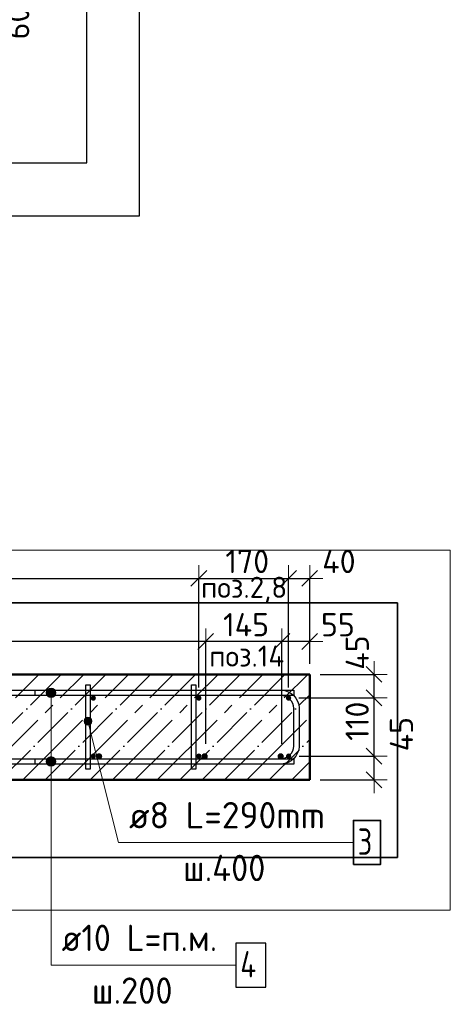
# Model space of a CAD drawing. Header units: millimetres. Extents: x -19950 to 69837, y -2757 to 40090.
# Tile 17 of 136: x -11688 to -10873, y 4868 to 6734. Entities that reach past the tile are written whole.
import ezdxf

# ---------------------------------------------------------------- set-up
doc = ezdxf.new("R2010")
doc.units = ezdxf.units.MM
doc.header["$PDMODE"] = 65
doc.linetypes.add('______11', pattern=[100, 80, -10, 0, -10])
doc.linetypes.add('______5', pattern=[220, 160, -20, 20, -20])
for name, color, linetype, lineweight in [('Standard', 7, 'Continuous', 25), ('Арм.стержн. Арматура края', 96, 'Continuous', 35), ('Арм.стержн. вертикальными 1', 22, 'Continuous', 35), ('Арм.стержн.горизонт. 1', 180, 'Continuous', 35), ('Размерная линия_ общее', 7, 'Continuous', 13)]:
    doc.layers.add(name, color=color, linetype=linetype, lineweight=lineweight)
doc.layers.add('Арм.стержн. вертикальными 2', color=7, linetype='Continuous', lineweight=35, true_color=0x006e00)
doc.layers.add('Арм.стержн.Стяжки', color=7, linetype='Continuous', lineweight=35, true_color=0x501e0f)
doc.styles.add('ISOCPEUR', font='ISOCPEUR')
doc.dimstyles.new('DIMSTYLE_12', dxfattribs={"dimtxt": 44, "dimasz": 50, "dimexe": 0, "dimexo": 0, "dimgap": 22, "dimtad": 0, "dimdec": 0, "dimrnd": 5, "dimzin": 12, "dimdsep": 46, "dimtxsty": 'ISOCPEUR', "dimblk1": 'ALL_ML_STRICH', "dimblk2": 'ALL_ML_STRICH', "dimsah": 1, "dimcen": 0, "dimclrd": 7, "dimclre": 256, "dimclrt": 7, "dimadec": 0, "dimazin": 0, "dimtfac": 1, "dimtdec": 0, "dimtix": 1, "dimtmove": 2, "dimatfit": 3, "dimfxl": 0, "dimtvp": 1.2, "dimtzin": 0, "dimlwd": 0, "dimlwe": -3, "dimarcsym": 0})
doc.dimstyles.new('DIMSTYLE_5', dxfattribs={"dimtxt": 44, "dimasz": 50, "dimexe": 0, "dimexo": 0, "dimgap": 22, "dimtad": 2, "dimdec": 0, "dimrnd": 5, "dimzin": 12, "dimdsep": 46, "dimtxsty": 'ISOCPEUR', "dimblk1": 'ALL_ML_STRICH', "dimblk2": 'ALL_ML_STRICH', "dimsah": 1, "dimcen": 0, "dimclrd": 7, "dimclre": 256, "dimclrt": 7, "dimadec": 0, "dimazin": 0, "dimtfac": 1, "dimtdec": 0, "dimtix": 1, "dimtmove": 2, "dimatfit": 3, "dimfxl": 0, "dimtvp": 1.2, "dimtzin": 0, "dimlwd": 0, "dimlwe": -3, "dimarcsym": 0})
doc.dimstyles.new('DIMSTYLE_7', dxfattribs={"dimtxt": 44, "dimasz": 50, "dimexe": 0, "dimexo": 0, "dimgap": 22, "dimtad": 2, "dimdec": 0, "dimrnd": 5, "dimzin": 12, "dimdsep": 46, "dimtxsty": 'ISOCPEUR', "dimblk1": 'ALL_ML_STRICH', "dimblk2": 'ALL_ML_STRICH', "dimsah": 1, "dimcen": 0, "dimclrd": 7, "dimclre": 256, "dimclrt": 7, "dimadec": 0, "dimazin": 0, "dimtfac": 1, "dimtdec": 0, "dimtix": 1, "dimtmove": 2, "dimatfit": 3, "dimfxl": 0, "dimtzin": 0, "dimlwd": 0, "dimlwe": -3, "dimarcsym": 0})

# ---------------------------------------------------------------- blocks, each defined once
blk = doc.blocks.new('ALL_ML_STRICH')
at = {"color": 0, "linetype": 'ByBlock', "lineweight": -2}
for p, q in [((0, -0.5), (0, 0.5)), ((-1, 0), (0.5, 0)), ((-0.3, -0.3), (0.3, 0.3))]:
    blk.add_line(p, q, dxfattribs=at)
blk = doc.blocks.new('*D91')
at = {"layer": 'DEFPOINTS', "color": 7, "linetype": 'Continuous', "lineweight": 13, "transparency": 33554687}
for p in [(-12548.9, 5675), (-12548.9, 5448.1), (-11348.9, 5448.1)]:
    blk.add_point(p, dxfattribs=at)
at = {"layer": 'Размерная линия_ общее', "color": 253, "linetype": 'Continuous', "lineweight": -2, "true_color": 0xa0a0a0, "transparency": 33554687}
for p, q in [((-12548.9, 5468.1), (-12548.9, 5675)), ((-11348.9, 5468.1), (-11348.9, 5675))]:
    blk.add_line(p, q, dxfattribs=at)
at = {"layer": 'Размерная линия_ общее', "color": 7, "linetype": 'Continuous', "lineweight": -2, "transparency": 33554687}
blk.add_line((-12548.9, 5675), (-11348.9, 5675), dxfattribs=at)
at = {"layer": 'Размерная линия_ общее', "color": 7, "linetype": 'Continuous', "lineweight": 13, "transparency": 33554687, "xscale": 50, "yscale": 50, "zscale": 50, "rotation": 180}
blk.add_blockref('ALL_ML_STRICH', (-12548.9, 5675), dxfattribs=at)
at = {"layer": 'Размерная линия_ общее', "color": 7, "linetype": 'Continuous', "lineweight": 13, "transparency": 33554687, "xscale": 50, "yscale": 50, "zscale": 50}
blk.add_blockref('ALL_ML_STRICH', (-11348.9, 5675), dxfattribs=at)
at = {"layer": 'Размерная линия_ общее', "color": 7, "linetype": 'Continuous', "lineweight": 13, "transparency": 33554687, "insert": (-12082.9, 5729), "char_height": 44, "width": 2.2, "attachment_point": 1, "line_spacing_factor": 0.60241, "style": 'ISOCPEUR'}
blk.add_mtext('\\W0.91;6х200=1200', dxfattribs=at)
blk = doc.blocks.new('*D92')
at = {"layer": 'DEFPOINTS', "color": 7, "linetype": 'Continuous', "lineweight": 13, "transparency": 33554687}
for p in [(-11348.9, 5675), (-11348.9, 5448.1), (-11178.9, 5448.1)]:
    blk.add_point(p, dxfattribs=at)
at = {"layer": 'Размерная линия_ общее', "color": 253, "linetype": 'Continuous', "lineweight": -2, "true_color": 0xa0a0a0, "transparency": 33554687}
for p, q in [((-11348.9, 5468.1), (-11348.9, 5675)), ((-11178.9, 5468.1), (-11178.9, 5675))]:
    blk.add_line(p, q, dxfattribs=at)
at = {"layer": 'Размерная линия_ общее', "color": 7, "linetype": 'Continuous', "lineweight": -2, "transparency": 33554687}
blk.add_line((-11348.9, 5675), (-11178.9, 5675), dxfattribs=at)
at = {"layer": 'Размерная линия_ общее', "color": 7, "linetype": 'Continuous', "lineweight": 13, "transparency": 33554687, "xscale": 50, "yscale": 50, "zscale": 50, "rotation": 180}
blk.add_blockref('ALL_ML_STRICH', (-11348.9, 5675), dxfattribs=at)
at = {"layer": 'Размерная линия_ общее', "color": 7, "linetype": 'Continuous', "lineweight": 13, "transparency": 33554687, "xscale": 50, "yscale": 50, "zscale": 50}
blk.add_blockref('ALL_ML_STRICH', (-11178.9, 5675), dxfattribs=at)
at = {"layer": 'Размерная линия_ общее', "color": 7, "linetype": 'Continuous', "lineweight": 13, "transparency": 33554687, "insert": (-11257.3, 5707), "char_height": 44, "width": 132, "attachment_point": 5, "style": 'ISOCPEUR'}
blk.add_mtext('\\A1;{170}', dxfattribs=at)
blk = doc.blocks.new('*D93')
at = {"layer": 'DEFPOINTS', "color": 7, "linetype": 'Continuous', "lineweight": 13, "transparency": 33554687}
for p in [(-11178.9, 5675), (-11138.9, 5493.1), (-11178.9, 5448.1)]:
    blk.add_point(p, dxfattribs=at)
at = {"layer": 'Размерная линия_ общее', "color": 253, "linetype": 'Continuous', "lineweight": -2, "true_color": 0xa0a0a0, "transparency": 33554687}
for p, q in [((-11178.9, 5468.1), (-11178.9, 5675)), ((-11138.9, 5513.1), (-11138.9, 5675))]:
    blk.add_line(p, q, dxfattribs=at)
at = {"layer": 'Размерная линия_ общее', "color": 7, "linetype": 'Continuous', "lineweight": -2, "transparency": 33554687}
blk.add_line((-11178.9, 5675), (-11138.9, 5675), dxfattribs=at)
at = {"layer": 'Размерная линия_ общее', "color": 7, "linetype": 'Continuous', "lineweight": 13, "transparency": 33554687, "xscale": 50, "yscale": 50, "zscale": 50, "rotation": 180}
blk.add_blockref('ALL_ML_STRICH', (-11178.9, 5675), dxfattribs=at)
at = {"layer": 'Размерная линия_ общее', "color": 7, "linetype": 'Continuous', "lineweight": 13, "transparency": 33554687, "xscale": 50, "yscale": 50, "zscale": 50}
blk.add_blockref('ALL_ML_STRICH', (-11138.9, 5675), dxfattribs=at)
at = {"layer": 'Размерная линия_ общее', "color": 7, "linetype": 'Continuous', "lineweight": 13, "transparency": 33554687, "insert": (-11083.6, 5707), "char_height": 44, "width": 88, "attachment_point": 5, "style": 'ISOCPEUR'}
blk.add_mtext('\\A1;{40}', dxfattribs=at)
blk = doc.blocks.new('*D180')
at = {"layer": 'DEFPOINTS', "color": 7, "linetype": 'Continuous', "lineweight": 13, "transparency": 33554687}
for p in [(-11178.9, 5338.1), (-11138.9, 5293.1), (-11017.1, 5293.1)]:
    blk.add_point(p, dxfattribs=at)
at = {"layer": 'Размерная линия_ общее', "color": 253, "linetype": 'Continuous', "lineweight": -2, "true_color": 0xa0a0a0, "transparency": 33554687}
for p, q in [((-11158.9, 5338.1), (-11017.1, 5338.1)), ((-11118.9, 5293.1), (-11017.1, 5293.1))]:
    blk.add_line(p, q, dxfattribs=at)
at = {"layer": 'Размерная линия_ общее', "color": 7, "linetype": 'Continuous', "lineweight": -2, "transparency": 33554687}
blk.add_line((-11017.1, 5293.1), (-11017.1, 5338.1), dxfattribs=at)
at = {"layer": 'Размерная линия_ общее', "color": 7, "linetype": 'Continuous', "lineweight": 13, "transparency": 33554687, "xscale": 50, "yscale": 50, "zscale": 50}
for p, rotation in [((-11017.1, 5338.1), 90), ((-11017.1, 5293.1), 270)]:
    blk.add_blockref('ALL_ML_STRICH', p, dxfattribs=dict(at, rotation=rotation))
at = {"layer": 'Размерная линия_ общее', "color": 7, "linetype": 'Continuous', "lineweight": 13, "transparency": 33554687, "insert": (-10965.2, 5379.7), "char_height": 44, "width": 88, "attachment_point": 5, "rotation": 90, "style": 'ISOCPEUR'}
blk.add_mtext('\\A1;{45}', dxfattribs=at)
blk = doc.blocks.new('*D181')
at = {"layer": 'DEFPOINTS', "color": 7, "linetype": 'Continuous', "lineweight": 13, "transparency": 33554687}
for p in [(-11179.7, 5448.6), (-11178.9, 5338.1), (-11017.1, 5338.1)]:
    blk.add_point(p, dxfattribs=at)
at = {"layer": 'Размерная линия_ общее', "color": 253, "linetype": 'Continuous', "lineweight": -2, "true_color": 0xa0a0a0, "transparency": 33554687}
for p, q in [((-11159.7, 5448.6), (-11017.1, 5448.6)), ((-11158.9, 5338.1), (-11017.1, 5338.1))]:
    blk.add_line(p, q, dxfattribs=at)
at = {"layer": 'Размерная линия_ общее', "color": 7, "linetype": 'Continuous', "lineweight": -2, "transparency": 33554687}
blk.add_line((-11017.1, 5338.1), (-11017.1, 5448.6), dxfattribs=at)
at = {"layer": 'Размерная линия_ общее', "color": 7, "linetype": 'Continuous', "lineweight": 13, "transparency": 33554687, "xscale": 50, "yscale": 50, "zscale": 50}
for p, rotation in [((-11017.1, 5448.6), 90), ((-11017.1, 5338.1), 270)]:
    blk.add_blockref('ALL_ML_STRICH', p, dxfattribs=dict(at, rotation=rotation))
at = {"layer": 'Размерная линия_ общее', "color": 7, "linetype": 'Continuous', "lineweight": 13, "transparency": 33554687, "insert": (-11049.1, 5404.3), "char_height": 44, "width": 132, "attachment_point": 5, "rotation": 90, "style": 'ISOCPEUR'}
blk.add_mtext('\\A1;{110}', dxfattribs=at)
blk = doc.blocks.new('*D182')
at = {"layer": 'DEFPOINTS', "color": 7, "linetype": 'Continuous', "lineweight": 13, "transparency": 33554687}
for p in [(-11138.9, 5493.1), (-11179.7, 5448.6), (-11017.1, 5448.6)]:
    blk.add_point(p, dxfattribs=at)
at = {"layer": 'Размерная линия_ общее', "color": 253, "linetype": 'Continuous', "lineweight": -2, "true_color": 0xa0a0a0, "transparency": 33554687}
for p, q in [((-11118.9, 5493.1), (-11017.1, 5493.1)), ((-11159.7, 5448.6), (-11017.1, 5448.6))]:
    blk.add_line(p, q, dxfattribs=at)
at = {"layer": 'Размерная линия_ общее', "color": 7, "linetype": 'Continuous', "lineweight": -2, "transparency": 33554687}
blk.add_line((-11017.1, 5448.6), (-11017.1, 5493.1), dxfattribs=at)
at = {"layer": 'Размерная линия_ общее', "color": 7, "linetype": 'Continuous', "lineweight": 13, "transparency": 33554687, "xscale": 50, "yscale": 50, "zscale": 50}
for p, rotation in [((-11017.1, 5493.1), 90), ((-11017.1, 5448.6), 270)]:
    blk.add_blockref('ALL_ML_STRICH', p, dxfattribs=dict(at, rotation=rotation))
at = {"layer": 'Размерная линия_ общее', "color": 7, "linetype": 'Continuous', "lineweight": 13, "transparency": 33554687, "insert": (-11048.9, 5534.3), "char_height": 44, "width": 88, "attachment_point": 5, "rotation": 90, "style": 'ISOCPEUR'}
blk.add_mtext('\\A1;{45}', dxfattribs=at)
blk = doc.blocks.new('*D267')
at = {"layer": 'DEFPOINTS', "color": 7, "linetype": 'Continuous', "lineweight": 13, "transparency": 33554687}
for p in [(-11860.3, 6852.6), (-11879.4, 6792.6), (-11655.3, 6792.6)]:
    blk.add_point(p, dxfattribs=at)
at = {"layer": 'Размерная линия_ общее', "color": 253, "linetype": 'Continuous', "lineweight": -2, "true_color": 0xa0a0a0, "transparency": 33554687}
for p, q in [((-11840.3, 6852.6), (-11655.3, 6852.6)), ((-11859.4, 6792.6), (-11655.3, 6792.6))]:
    blk.add_line(p, q, dxfattribs=at)
at = {"layer": 'Размерная линия_ общее', "color": 7, "linetype": 'Continuous', "lineweight": -2, "transparency": 33554687}
blk.add_line((-11655.3, 6792.6), (-11655.3, 6852.6), dxfattribs=at)
at = {"layer": 'Размерная линия_ общее', "color": 7, "linetype": 'Continuous', "lineweight": 13, "transparency": 33554687, "xscale": 50, "yscale": 50, "zscale": 50}
for p, rotation in [((-11655.3, 6852.6), 90), ((-11655.3, 6792.6), 270)]:
    blk.add_blockref('ALL_ML_STRICH', p, dxfattribs=dict(at, rotation=rotation))
at = {"layer": 'Размерная линия_ общее', "color": 7, "linetype": 'Continuous', "lineweight": 13, "transparency": 33554687, "insert": (-11692.1, 6727.6), "char_height": 44, "width": 88, "attachment_point": 5, "rotation": 90, "style": 'ISOCPEUR'}
blk.add_mtext('\\A1;{60}', dxfattribs=at)
blk = doc.blocks.new('*D502')
at = {"layer": 'DEFPOINTS', "color": 7, "linetype": 'Continuous', "lineweight": 13, "transparency": 33554687}
for p in [(-11138.9, 5555.2), (-11138.9, 5493.1), (-11191.9, 5341.1)]:
    blk.add_point(p, dxfattribs=at)
at = {"layer": 'Размерная линия_ общее', "color": 253, "linetype": 'Continuous', "lineweight": -2, "true_color": 0xa0a0a0, "transparency": 33554687}
for p, q in [((-11191.9, 5361.1), (-11191.9, 5555.2)), ((-11138.9, 5513.1), (-11138.9, 5555.2))]:
    blk.add_line(p, q, dxfattribs=at)
at = {"layer": 'Размерная линия_ общее', "color": 7, "linetype": 'Continuous', "lineweight": -2, "transparency": 33554687}
blk.add_line((-11138.9, 5555.2), (-11191.9, 5555.2), dxfattribs=at)
at = {"layer": 'Размерная линия_ общее', "color": 7, "linetype": 'Continuous', "lineweight": 13, "transparency": 33554687, "xscale": 50, "yscale": 50, "zscale": 50}
for p, rotation in [((-11191.9, 5555.2), 180), ((-11138.9, 5555.2), 360)]:
    blk.add_blockref('ALL_ML_STRICH', p, dxfattribs=dict(at, rotation=rotation))
at = {"layer": 'Размерная линия_ общее', "color": 7, "linetype": 'Continuous', "lineweight": 13, "transparency": 33554687, "insert": (-11085.6, 5587.1), "char_height": 44, "width": 88, "attachment_point": 5, "style": 'ISOCPEUR'}
blk.add_mtext('\\A1;{55}', dxfattribs=at)
blk = doc.blocks.new('*D503')
at = {"layer": 'DEFPOINTS', "color": 7, "linetype": 'Continuous', "lineweight": 13, "transparency": 33554687}
for p in [(-11191.9, 5555.2), (-11335.9, 5341.1), (-11191.9, 5341.1)]:
    blk.add_point(p, dxfattribs=at)
at = {"layer": 'Размерная линия_ общее', "color": 253, "linetype": 'Continuous', "lineweight": -2, "true_color": 0xa0a0a0, "transparency": 33554687}
for p, q in [((-11335.9, 5361.1), (-11335.9, 5555.2)), ((-11191.9, 5361.1), (-11191.9, 5555.2))]:
    blk.add_line(p, q, dxfattribs=at)
at = {"layer": 'Размерная линия_ общее', "color": 7, "linetype": 'Continuous', "lineweight": -2, "transparency": 33554687}
blk.add_line((-11191.9, 5555.2), (-11335.9, 5555.2), dxfattribs=at)
at = {"layer": 'Размерная линия_ общее', "color": 7, "linetype": 'Continuous', "lineweight": 13, "transparency": 33554687, "xscale": 50, "yscale": 50, "zscale": 50}
for p, rotation in [((-11335.9, 5555.2), 180), ((-11191.9, 5555.2), 360)]:
    blk.add_blockref('ALL_ML_STRICH', p, dxfattribs=dict(at, rotation=rotation))
at = {"layer": 'Размерная линия_ общее', "color": 7, "linetype": 'Continuous', "lineweight": 13, "transparency": 33554687, "insert": (-11259.5, 5587.2), "char_height": 44, "width": 132, "attachment_point": 5, "style": 'ISOCPEUR'}
blk.add_mtext('\\A1;{145}', dxfattribs=at)
blk = doc.blocks.new('*D504')
at = {"layer": 'DEFPOINTS', "color": 7, "linetype": 'Continuous', "lineweight": 13, "transparency": 33554687}
for p in [(-11335.9, 5555.2), (-12535.9, 5341.1), (-11335.9, 5341.1)]:
    blk.add_point(p, dxfattribs=at)
at = {"layer": 'Размерная линия_ общее', "color": 253, "linetype": 'Continuous', "lineweight": -2, "true_color": 0xa0a0a0, "transparency": 33554687}
for p, q in [((-12535.9, 5361.1), (-12535.9, 5555.2)), ((-11335.9, 5361.1), (-11335.9, 5555.2))]:
    blk.add_line(p, q, dxfattribs=at)
at = {"layer": 'Размерная линия_ общее', "color": 7, "linetype": 'Continuous', "lineweight": -2, "transparency": 33554687}
blk.add_line((-11335.9, 5555.2), (-12535.9, 5555.2), dxfattribs=at)
at = {"layer": 'Размерная линия_ общее', "color": 7, "linetype": 'Continuous', "lineweight": 13, "transparency": 33554687, "xscale": 50, "yscale": 50, "zscale": 50}
for p, rotation in [((-12535.9, 5555.2), 180), ((-11335.9, 5555.2), 360)]:
    blk.add_blockref('ALL_ML_STRICH', p, dxfattribs=dict(at, rotation=rotation))
at = {"layer": 'Размерная линия_ общее', "color": 7, "linetype": 'Continuous', "lineweight": 13, "transparency": 33554687, "insert": (-12069.9, 5521.2), "char_height": 44, "width": 2.2, "attachment_point": 1, "rotation": 180, "line_spacing_factor": 0.60241, "style": 'ISOCPEUR'}
blk.add_mtext('\\W0.91;6х200=1200', dxfattribs=at)

msp = doc.modelspace()

# ---------------------------------------------------------------- hatches: boundary and pattern name
at = {"layer": 'Арм.стержн. вертикальными 1', "linetype": 'Continuous', "lineweight": 50, "transparency": 33554687}
for points in [[(-11543.9, 5448.1), (-11544.3, 5450), (-11545.4, 5451.6), (-11547, 5452.7), (-11548.9, 5453.1), (-11550.8, 5452.7), (-11552.4, 5451.6), (-11553.5, 5450), (-11553.9, 5448.1), (-11553.5, 5446.2), (-11552.4, 5444.5), (-11550.8, 5443.4), (-11548.9, 5443.1), (-11547, 5443.4), (-11545.4, 5444.5), (-11544.3, 5446.2)], [(-11343.9, 5448.1), (-11344.3, 5450), (-11345.4, 5451.6), (-11347, 5452.7), (-11348.9, 5453.1), (-11350.8, 5452.7), (-11352.4, 5451.6), (-11353.5, 5450), (-11353.9, 5448.1), (-11353.5, 5446.2), (-11352.4, 5444.5), (-11350.8, 5443.4), (-11348.9, 5443.1), (-11347, 5443.4), (-11345.4, 5444.5), (-11344.3, 5446.2)], [(-11173.9, 5448.1), (-11174.3, 5450), (-11175.4, 5451.6), (-11177, 5452.7), (-11178.9, 5453.1), (-11180.8, 5452.7), (-11182.4, 5451.6), (-11183.5, 5450), (-11183.9, 5448.1), (-11183.5, 5446.2), (-11182.4, 5444.5), (-11180.8, 5443.4), (-11178.9, 5443.1), (-11177, 5443.4), (-11175.4, 5444.5), (-11174.3, 5446.2)], [(-11543.9, 5338.1), (-11544.3, 5340), (-11545.4, 5341.6), (-11547, 5342.7), (-11548.9, 5343.1), (-11550.8, 5342.7), (-11552.4, 5341.6), (-11553.5, 5340), (-11553.9, 5338.1), (-11553.5, 5336.2), (-11552.4, 5334.5), (-11550.8, 5333.4), (-11548.9, 5333.1), (-11547, 5333.4), (-11545.4, 5334.5), (-11544.3, 5336.2)], [(-11343.9, 5338.1), (-11344.3, 5340), (-11345.4, 5341.6), (-11347, 5342.7), (-11348.9, 5343.1), (-11350.8, 5342.7), (-11352.4, 5341.6), (-11353.5, 5340), (-11353.9, 5338.1), (-11353.5, 5336.2), (-11352.4, 5334.5), (-11350.8, 5333.4), (-11348.9, 5333.1), (-11347, 5333.4), (-11345.4, 5334.5), (-11344.3, 5336.2)], [(-11173.9, 5338.1), (-11174.3, 5340), (-11175.4, 5341.6), (-11177, 5342.7), (-11178.9, 5343.1), (-11180.8, 5342.7), (-11182.4, 5341.6), (-11183.5, 5340), (-11183.9, 5338.1), (-11183.5, 5336.2), (-11182.4, 5334.5), (-11180.8, 5333.4), (-11178.9, 5333.1), (-11177, 5333.4), (-11175.4, 5334.5), (-11174.3, 5336.2)]]:
    msp.add_hatch(color=4, dxfattribs=at).paths.add_polyline_path(points)
at = {"layer": 'Арм.стержн. вертикальными 2', "linetype": 'Continuous', "lineweight": 50, "transparency": 33554687}
for points in [[(-11531.9, 5337.6), (-11532.4, 5339.9), (-11533.7, 5341.8), (-11535.6, 5343.1), (-11537.9, 5343.6), (-11540.2, 5343.1), (-11542.2, 5341.8), (-11543.5, 5339.9), (-11543.9, 5337.6), (-11543.5, 5335.3), (-11542.2, 5333.3), (-11540.2, 5332), (-11537.9, 5331.6), (-11535.6, 5332), (-11533.7, 5333.3), (-11532.4, 5335.3)], [(-11331.9, 5337.6), (-11332.4, 5339.9), (-11333.7, 5341.8), (-11335.6, 5343.1), (-11337.9, 5343.6), (-11340.2, 5343.1), (-11342.2, 5341.8), (-11343.5, 5339.9), (-11343.9, 5337.6), (-11343.5, 5335.3), (-11342.2, 5333.3), (-11340.2, 5332), (-11337.9, 5331.6), (-11335.6, 5332), (-11333.7, 5333.3), (-11332.4, 5335.3)], [(-11187.9, 5337.6), (-11188.4, 5339.9), (-11189.7, 5341.8), (-11191.6, 5343.1), (-11193.9, 5343.6), (-11196.2, 5343.1), (-11198.2, 5341.8), (-11199.5, 5339.9), (-11199.9, 5337.6), (-11199.5, 5335.3), (-11198.2, 5333.3), (-11196.2, 5332), (-11193.9, 5331.6), (-11191.6, 5332), (-11189.7, 5333.3), (-11188.4, 5335.3)]]:
    msp.add_hatch(color=34, dxfattribs=at).paths.add_polyline_path(points)
at = {"layer": 'Арм.стержн.горизонт. 1', "linetype": 'Continuous', "lineweight": 13, "transparency": 33554687}
for points in [[(-11637.9, 5458.1), (-11619.9, 5458.1), (-11621.1, 5462.6)], [(-11637.9, 5458.1), (-11621.1, 5462.6), (-11636.6, 5462.6)], [(-11637.9, 5458.1), (-11619.9, 5458.1), (-11621.1, 5462.6)], [(-11637.9, 5458.1), (-11621.1, 5462.6), (-11636.6, 5462.6)], [(-11637.9, 5458.1), (-11619.9, 5458.1), (-11621.1, 5462.6)], [(-11637.9, 5458.1), (-11621.1, 5462.6), (-11636.6, 5462.6)], [(-11637.9, 5458.1), (-11619.9, 5458.1), (-11621.1, 5462.6)], [(-11637.9, 5458.1), (-11621.1, 5462.6), (-11636.6, 5462.6)], [(-11636.6, 5453.6), (-11619.9, 5458.1), (-11637.9, 5458.1)], [(-11636.6, 5453.6), (-11619.9, 5458.1), (-11637.9, 5458.1)], [(-11636.6, 5453.6), (-11619.9, 5458.1), (-11637.9, 5458.1)], [(-11636.6, 5453.6), (-11619.9, 5458.1), (-11637.9, 5458.1)], [(-11636.6, 5462.6), (-11621.1, 5462.6), (-11624.4, 5465.8)], [(-11636.6, 5462.6), (-11624.4, 5465.8), (-11633.4, 5465.8)], [(-11636.6, 5462.6), (-11621.1, 5462.6), (-11624.4, 5465.8)], [(-11636.6, 5462.6), (-11624.4, 5465.8), (-11633.4, 5465.8)], [(-11636.6, 5462.6), (-11621.1, 5462.6), (-11624.4, 5465.8)], [(-11636.6, 5462.6), (-11624.4, 5465.8), (-11633.4, 5465.8)], [(-11636.6, 5462.6), (-11621.1, 5462.6), (-11624.4, 5465.8)], [(-11636.6, 5462.6), (-11624.4, 5465.8), (-11633.4, 5465.8)], [(-11636.6, 5453.6), (-11621.1, 5453.6), (-11619.9, 5458.1)], [(-11636.6, 5453.6), (-11621.1, 5453.6), (-11619.9, 5458.1)], [(-11636.6, 5453.6), (-11621.1, 5453.6), (-11619.9, 5458.1)], [(-11636.6, 5453.6), (-11621.1, 5453.6), (-11619.9, 5458.1)], [(-11633.4, 5450.3), (-11621.1, 5453.6), (-11636.6, 5453.6)], [(-11633.4, 5450.3), (-11621.1, 5453.6), (-11636.6, 5453.6)], [(-11633.4, 5450.3), (-11621.1, 5453.6), (-11636.6, 5453.6)], [(-11633.4, 5450.3), (-11621.1, 5453.6), (-11636.6, 5453.6)], [(-11633.4, 5465.8), (-11624.4, 5465.8), (-11628.9, 5467.1)], [(-11633.4, 5465.8), (-11624.4, 5465.8), (-11628.9, 5467.1)], [(-11633.4, 5465.8), (-11624.4, 5465.8), (-11628.9, 5467.1)], [(-11633.4, 5465.8), (-11624.4, 5465.8), (-11628.9, 5467.1)], [(-11633.4, 5450.3), (-11624.4, 5450.3), (-11621.1, 5453.6)], [(-11633.4, 5450.3), (-11624.4, 5450.3), (-11621.1, 5453.6)], [(-11633.4, 5450.3), (-11624.4, 5450.3), (-11621.1, 5453.6)], [(-11633.4, 5450.3), (-11624.4, 5450.3), (-11621.1, 5453.6)], [(-11624.4, 5450.3), (-11633.4, 5450.3), (-11628.9, 5449.1)], [(-11624.4, 5450.3), (-11633.4, 5450.3), (-11628.9, 5449.1)], [(-11624.4, 5450.3), (-11633.4, 5450.3), (-11628.9, 5449.1)], [(-11624.4, 5450.3), (-11633.4, 5450.3), (-11628.9, 5449.1)], [(-11637.9, 5328.1), (-11619.9, 5328.1), (-11621.1, 5332.6)], [(-11637.9, 5328.1), (-11621.1, 5332.6), (-11636.6, 5332.6)], [(-11637.9, 5328.1), (-11619.9, 5328.1), (-11621.1, 5332.6)], [(-11637.9, 5328.1), (-11621.1, 5332.6), (-11636.6, 5332.6)], [(-11637.9, 5328.1), (-11619.9, 5328.1), (-11621.1, 5332.6)], [(-11637.9, 5328.1), (-11621.1, 5332.6), (-11636.6, 5332.6)], [(-11637.9, 5328.1), (-11619.9, 5328.1), (-11621.1, 5332.6)], [(-11637.9, 5328.1), (-11621.1, 5332.6), (-11636.6, 5332.6)], [(-11636.6, 5323.6), (-11619.9, 5328.1), (-11637.9, 5328.1)], [(-11636.6, 5323.6), (-11619.9, 5328.1), (-11637.9, 5328.1)], [(-11636.6, 5323.6), (-11619.9, 5328.1), (-11637.9, 5328.1)], [(-11636.6, 5323.6), (-11619.9, 5328.1), (-11637.9, 5328.1)], [(-11636.6, 5332.6), (-11621.1, 5332.6), (-11624.4, 5335.8)], [(-11636.6, 5332.6), (-11624.4, 5335.8), (-11633.4, 5335.8)], [(-11636.6, 5332.6), (-11621.1, 5332.6), (-11624.4, 5335.8)], [(-11636.6, 5332.6), (-11624.4, 5335.8), (-11633.4, 5335.8)], [(-11636.6, 5332.6), (-11621.1, 5332.6), (-11624.4, 5335.8)], [(-11636.6, 5332.6), (-11624.4, 5335.8), (-11633.4, 5335.8)], [(-11636.6, 5332.6), (-11621.1, 5332.6), (-11624.4, 5335.8)], [(-11636.6, 5332.6), (-11624.4, 5335.8), (-11633.4, 5335.8)], [(-11636.6, 5323.6), (-11621.1, 5323.6), (-11619.9, 5328.1)], [(-11636.6, 5323.6), (-11621.1, 5323.6), (-11619.9, 5328.1)], [(-11636.6, 5323.6), (-11621.1, 5323.6), (-11619.9, 5328.1)], [(-11636.6, 5323.6), (-11621.1, 5323.6), (-11619.9, 5328.1)], [(-11633.4, 5320.3), (-11621.1, 5323.6), (-11636.6, 5323.6)], [(-11633.4, 5320.3), (-11621.1, 5323.6), (-11636.6, 5323.6)], [(-11633.4, 5320.3), (-11621.1, 5323.6), (-11636.6, 5323.6)], [(-11633.4, 5320.3), (-11621.1, 5323.6), (-11636.6, 5323.6)], [(-11633.4, 5335.8), (-11624.4, 5335.8), (-11628.9, 5337.1)], [(-11633.4, 5335.8), (-11624.4, 5335.8), (-11628.9, 5337.1)], [(-11633.4, 5335.8), (-11624.4, 5335.8), (-11628.9, 5337.1)], [(-11633.4, 5335.8), (-11624.4, 5335.8), (-11628.9, 5337.1)], [(-11633.4, 5320.3), (-11624.4, 5320.3), (-11621.1, 5323.6)], [(-11633.4, 5320.3), (-11624.4, 5320.3), (-11621.1, 5323.6)], [(-11633.4, 5320.3), (-11624.4, 5320.3), (-11621.1, 5323.6)], [(-11633.4, 5320.3), (-11624.4, 5320.3), (-11621.1, 5323.6)], [(-11624.4, 5320.3), (-11633.4, 5320.3), (-11628.9, 5319.1)], [(-11624.4, 5320.3), (-11633.4, 5320.3), (-11628.9, 5319.1)], [(-11624.4, 5320.3), (-11633.4, 5320.3), (-11628.9, 5319.1)], [(-11624.4, 5320.3), (-11633.4, 5320.3), (-11628.9, 5319.1)]]:
    msp.add_hatch(color=7, dxfattribs=at).paths.add_polyline_path(points)
at = {"layer": 'Арм.стержн.Стяжки', "linetype": 'Continuous', "lineweight": 13, "transparency": 33554687}
for points in [[(-11566.2, 5402.5), (-11551.6, 5406.2), (-11553.6, 5409.5)], [(-11566.2, 5402.5), (-11553.6, 5409.5), (-11566.1, 5406.4)], [(-11564.3, 5399.1), (-11551.6, 5406.2), (-11566.2, 5402.5)], [(-11566.1, 5406.4), (-11553.6, 5409.5), (-11556.8, 5411.5)], [(-11566.1, 5406.4), (-11556.8, 5411.5), (-11564.1, 5409.7)], [(-11564.3, 5399.1), (-11551.7, 5402.3), (-11551.6, 5406.2)], [(-11561, 5397.2), (-11551.7, 5402.3), (-11564.3, 5399.1)], [(-11564.1, 5409.7), (-11556.8, 5411.5), (-11560.7, 5411.6)], [(-11561, 5397.2), (-11553.7, 5399), (-11551.7, 5402.3)], [(-11553.7, 5399), (-11561, 5397.2), (-11557.1, 5397.1)]]:
    msp.add_hatch(color=7, dxfattribs=at).paths.add_polyline_path(points)

# ---------------------------------------------------------------- linework, layer by layer
at = {"layer": 'Standard', "color": 52, "linetype": 'Continuous', "lineweight": -3, "transparency": 33554687}
for p, q in [((-11561.3, 6462.4), (-11561.3, 10166.3)), ((-11561.3, 6462.4), (-11561.3, 10166.3)), ((-12464.1, 6462.4), (-11561.3, 6462.4)), ((-12464.1, 6462.4), (-11561.3, 6462.4)), ((-10972.7, 5628.4), (-12826.8, 5628.4)), ((-12826.8, 5628.4), (-10972.7, 5628.4)), ((-10972.7, 5145.8), (-10972.7, 5628.4)), ((-10972.7, 5628.4), (-10972.7, 5145.8)), ((-12826.8, 5145.8), (-10972.7, 5145.8)), ((-10972.7, 5145.8), (-12826.8, 5145.8))]:
    msp.add_line(p, q, dxfattribs=at)
at = {"layer": 'Standard', "color": 7, "linetype": 'Continuous', "lineweight": 50, "transparency": 33554687}
for p, q in [((-11138.9, 5493.1), (-12588.9, 5493.1)), ((-11138.9, 5293.1), (-11138.9, 5493.1)), ((-12588.9, 5293.1), (-11138.9, 5293.1))]:
    msp.add_line(p, q, dxfattribs=at)
at = {"layer": 'Standard', "color": 7, "linetype": '______5', "lineweight": -3, "transparency": 33554687}
for p, q in [((-11851.9, 5293.1), (-11651.9, 5493.1)), ((-11767, 5293.1), (-11567, 5493.1)), ((-11682.2, 5293.1), (-11482.2, 5493.1)), ((-11597.3, 5293.1), (-11397.3, 5493.1)), ((-11512.5, 5293.1), (-11312.5, 5493.1)), ((-11427.6, 5293.1), (-11227.6, 5493.1)), ((-11342.8, 5293.1), (-11142.8, 5493.1)), ((-11257.9, 5293.1), (-11138.9, 5412.1)), ((-11173, 5293.1), (-11138.9, 5327.2))]:
    msp.add_line(p, q, dxfattribs=at)
at = {"layer": 'Standard', "color": 7, "linetype": '______11', "lineweight": -3, "transparency": 33554687}
for p, q in [((-11809.4, 5293.1), (-11609.4, 5493.1)), ((-11724.6, 5293.1), (-11524.6, 5493.1)), ((-11639.7, 5293.1), (-11439.7, 5493.1)), ((-11554.9, 5293.1), (-11354.9, 5493.1)), ((-11470, 5293.1), (-11270, 5493.1)), ((-11385.2, 5293.1), (-11185.2, 5493.1)), ((-11300.3, 5293.1), (-11138.9, 5454.5)), ((-11215.5, 5293.1), (-11138.9, 5369.6))]:
    msp.add_line(p, q, dxfattribs=at)
at = {"layer": 'Standard', "color": 7, "linetype": 'Continuous', "lineweight": 25, "transparency": 33554687}
msp.add_lwpolyline([(-12564.1, 6362.4), (-11461.3, 6362.4), (-11461.3, 10266.3), (-12564.1, 10266.3), (-12564.1, 6362.4)], dxfattribs=at)
at = {"layer": 'Standard', "color": 7, "linetype": 'Continuous', "lineweight": 13, "transparency": 33554687}
msp.add_lwpolyline([(-12926.8, 5045.8), (-10872.7, 5045.8), (-10872.7, 5728.4), (-12926.8, 5728.4), (-12926.8, 5045.8)], dxfattribs=at)
at = {"layer": 'Арм.стержн. Арматура края', "color": 4, "linetype": 'Continuous', "lineweight": 25, "transparency": 33554687}
msp.add_lwpolyline([(-11658.9, 5333.1), (-11193, 5333.1), (-11188.4, 5333.7), (-11183.9, 5335.2), (-11179.7, 5337.6), (-11176.3, 5340.4), (-11173.4, 5343.8), (-11171.1, 5348), (-11169.5, 5352.6), (-11168.9, 5357.1), (-11168.9, 5429), (-11169.5, 5433.5), (-11171.1, 5438.1), (-11173.4, 5442.3), (-11176.3, 5445.7), (-11179.7, 5448.6), (-11183.9, 5450.9), (-11188.4, 5452.4), (-11193, 5453.1), (-11658.9, 5453.1), (-11658.9, 5463.1), (-11192.3, 5463.1), (-11186.2, 5462.2), (-11179.8, 5460.1), (-11174, 5456.9), (-11169.2, 5452.8), (-11165.1, 5448), (-11161.9, 5442.2), (-11159.8, 5435.8), (-11158.9, 5429.7), (-11158.9, 5356.4), (-11159.8, 5350.3), (-11161.9, 5344), (-11165.1, 5338.1), (-11169.2, 5333.3), (-11174, 5329.3), (-11179.8, 5326), (-11186.2, 5323.9), (-11192.3, 5323.1), (-11658.9, 5323.1), (-11658.9, 5333.1)], dxfattribs=at)
msp.add_lwpolyline([(-11658.9, 5333.1), (-11193, 5333.1), (-11188.4, 5333.7), (-11183.9, 5335.2), (-11179.7, 5337.6), (-11176.3, 5340.4), (-11173.4, 5343.8), (-11171.1, 5348), (-11169.5, 5352.6), (-11168.9, 5357.1), (-11168.9, 5429), (-11169.5, 5433.5), (-11171.1, 5438.1), (-11173.4, 5442.3), (-11176.3, 5445.7), (-11179.7, 5448.6), (-11183.9, 5450.9), (-11188.4, 5452.4), (-11193, 5453.1), (-11658.9, 5453.1), (-11658.9, 5463.1), (-11192.3, 5463.1), (-11186.2, 5462.2), (-11179.8, 5460.1), (-11174, 5456.9), (-11169.2, 5452.8), (-11165.1, 5448), (-11161.9, 5442.2), (-11159.8, 5435.8), (-11158.9, 5429.7), (-11158.9, 5356.4), (-11159.8, 5350.3), (-11161.9, 5344), (-11165.1, 5338.1), (-11169.2, 5333.3), (-11174, 5329.3), (-11179.8, 5326), (-11186.2, 5323.9), (-11192.3, 5323.1), (-11658.9, 5323.1), (-11658.9, 5333.1)], dxfattribs=at)
msp.add_lwpolyline([(-11658.9, 5333.1), (-11193, 5333.1), (-11188.4, 5333.7), (-11183.9, 5335.2), (-11179.7, 5337.6), (-11176.3, 5340.4), (-11173.4, 5343.8), (-11171.1, 5348), (-11169.5, 5352.6), (-11168.9, 5357.1), (-11168.9, 5429), (-11169.5, 5433.5), (-11171.1, 5438.1), (-11173.4, 5442.3), (-11176.3, 5445.7), (-11179.7, 5448.6), (-11183.9, 5450.9), (-11188.4, 5452.4), (-11193, 5453.1), (-11658.9, 5453.1), (-11658.9, 5463.1), (-11192.3, 5463.1), (-11186.2, 5462.2), (-11179.8, 5460.1), (-11174, 5456.9), (-11169.2, 5452.8), (-11165.1, 5448), (-11161.9, 5442.2), (-11159.8, 5435.8), (-11158.9, 5429.7), (-11158.9, 5356.4), (-11159.8, 5350.3), (-11161.9, 5344), (-11165.1, 5338.1), (-11169.2, 5333.3), (-11174, 5329.3), (-11179.8, 5326), (-11186.2, 5323.9), (-11192.3, 5323.1), (-11658.9, 5323.1), (-11658.9, 5333.1)], dxfattribs=at)
msp.add_lwpolyline([(-11658.9, 5333.1), (-11193, 5333.1), (-11188.4, 5333.7), (-11183.9, 5335.2), (-11179.7, 5337.6), (-11176.3, 5340.4), (-11173.4, 5343.8), (-11171.1, 5348), (-11169.5, 5352.6), (-11168.9, 5357.1), (-11168.9, 5429), (-11169.5, 5433.5), (-11171.1, 5438.1), (-11173.4, 5442.3), (-11176.3, 5445.7), (-11179.7, 5448.6), (-11183.9, 5450.9), (-11188.4, 5452.4), (-11193, 5453.1), (-11658.9, 5453.1), (-11658.9, 5463.1), (-11192.3, 5463.1), (-11186.2, 5462.2), (-11179.8, 5460.1), (-11174, 5456.9), (-11169.2, 5452.8), (-11165.1, 5448), (-11161.9, 5442.2), (-11159.8, 5435.8), (-11158.9, 5429.7), (-11158.9, 5356.4), (-11159.8, 5350.3), (-11161.9, 5344), (-11165.1, 5338.1), (-11169.2, 5333.3), (-11174, 5329.3), (-11179.8, 5326), (-11186.2, 5323.9), (-11192.3, 5323.1), (-11658.9, 5323.1), (-11658.9, 5333.1)], dxfattribs=at)
at = {"layer": 'Арм.стержн.горизонт. 1', "color": 52, "linetype": 'Continuous', "lineweight": 50, "transparency": 33554687}
for p, q in [((-11138.9, 5493.1), (-11138.9, 5493.1)), ((-11138.9, 5293.1), (-11138.9, 5293.1))]:
    msp.add_line(p, q, dxfattribs=at)
at = {"layer": 'Арм.стержн.горизонт. 1', "color": 7, "linetype": 'Continuous', "lineweight": 13, "transparency": 33554687}
for p, q in [((-11637.9, 5458.1), (-11637.9, 5458.1)), ((-11637.9, 5458.1), (-11637.9, 5458.1)), ((-11637.9, 5458.1), (-11637.9, 5458.1)), ((-11637.9, 5458.1), (-11637.9, 5458.1)), ((-11628.9, 5467.1), (-11628.9, 5467.1)), ((-11628.9, 5467.1), (-11628.9, 5467.1)), ((-11628.9, 5467.1), (-11628.9, 5467.1)), ((-11628.9, 5467.1), (-11628.9, 5467.1)), ((-11628.9, 4941.9), (-11628.9, 5458.1)), ((-11628.9, 4941.9), (-11628.9, 5458.1)), ((-11628.9, 4941.9), (-11628.9, 5458.1)), ((-11628.9, 4941.9), (-11628.9, 5458.1)), ((-11619.9, 5458.1), (-11619.9, 5458.1)), ((-11619.9, 5458.1), (-11619.9, 5458.1)), ((-11619.9, 5458.1), (-11619.9, 5458.1)), ((-11619.9, 5458.1), (-11619.9, 5458.1)), ((-11628.9, 5449.1), (-11628.9, 5449.1)), ((-11628.9, 5449.1), (-11628.9, 5449.1)), ((-11628.9, 5449.1), (-11628.9, 5449.1)), ((-11628.9, 5449.1), (-11628.9, 5449.1)), ((-11637.9, 5328.1), (-11637.9, 5328.1)), ((-11637.9, 5328.1), (-11637.9, 5328.1)), ((-11637.9, 5328.1), (-11637.9, 5328.1)), ((-11637.9, 5328.1), (-11637.9, 5328.1)), ((-11628.9, 5337.1), (-11628.9, 5337.1)), ((-11628.9, 5337.1), (-11628.9, 5337.1)), ((-11628.9, 5337.1), (-11628.9, 5337.1)), ((-11628.9, 5337.1), (-11628.9, 5337.1)), ((-11628.9, 4941.9), (-11628.9, 5328.1)), ((-11628.9, 4941.9), (-11628.9, 5328.1)), ((-11628.9, 4941.9), (-11628.9, 5328.1)), ((-11628.9, 4941.9), (-11628.9, 5328.1)), ((-11628.9, 5319.1), (-11628.9, 5319.1)), ((-11628.9, 5319.1), (-11628.9, 5319.1)), ((-11628.9, 5319.1), (-11628.9, 5319.1)), ((-11628.9, 5319.1), (-11628.9, 5319.1)), ((-11619.9, 5328.1), (-11619.9, 5328.1)), ((-11619.9, 5328.1), (-11619.9, 5328.1)), ((-11619.9, 5328.1), (-11619.9, 5328.1)), ((-11619.9, 5328.1), (-11619.9, 5328.1)), ((-11628.9, 4941.9), (-11278.9, 4941.9))]:
    msp.add_line(p, q, dxfattribs=at)
at = {"layer": 'Арм.стержн.горизонт. 1', "color": 4, "linetype": 'Continuous', "lineweight": 25, "transparency": 33554687}
for points in [[(-11168.9, 5453.1), (-12558.9, 5453.1), (-12558.9, 5463.1), (-11168.9, 5463.1), (-11168.9, 5453.1)], [(-11168.9, 5453.1), (-12558.9, 5453.1), (-12558.9, 5463.1), (-11168.9, 5463.1), (-11168.9, 5453.1)], [(-11168.9, 5453.1), (-12558.9, 5453.1), (-12558.9, 5463.1), (-11168.9, 5463.1), (-11168.9, 5453.1)], [(-11168.9, 5453.1), (-12558.9, 5453.1), (-12558.9, 5463.1), (-11168.9, 5463.1), (-11168.9, 5453.1)], [(-11168.9, 5323.1), (-12558.9, 5323.1), (-12558.9, 5333.1), (-11168.9, 5333.1), (-11168.9, 5323.1)], [(-11168.9, 5323.1), (-12558.9, 5323.1), (-12558.9, 5333.1), (-11168.9, 5333.1), (-11168.9, 5323.1)], [(-11168.9, 5323.1), (-12558.9, 5323.1), (-12558.9, 5333.1), (-11168.9, 5333.1), (-11168.9, 5323.1)], [(-11168.9, 5323.1), (-12558.9, 5323.1), (-12558.9, 5333.1), (-11168.9, 5333.1), (-11168.9, 5323.1)]]:
    msp.add_lwpolyline(points, dxfattribs=at)
at = {"layer": 'Арм.стержн.горизонт. 1', "color": 7, "linetype": 'Continuous', "lineweight": 25, "transparency": 33554687}
msp.add_lwpolyline([(-11278.9, 4900.2), (-11222.2, 4900.2), (-11222.2, 4983.6), (-11278.9, 4983.6), (-11278.9, 4900.2)], dxfattribs=at)
at = {"layer": 'Арм.стержн.горизонт. 1', "color": 7, "linetype": 'Continuous', "lineweight": 13, "transparency": 33554687}
for centre in [(-11628.9, 5458.1), (-11628.9, 5458.1), (-11628.9, 5458.1), (-11628.9, 5458.1), (-11628.9, 5328.1), (-11628.9, 5328.1), (-11628.9, 5328.1), (-11628.9, 5328.1)]:
    msp.add_circle(centre, 9, dxfattribs=at)
at = {"layer": 'Арм.стержн.Стяжки', "color": 7, "linetype": 'Continuous', "lineweight": 13, "transparency": 33554687}
for p, q in [((-11566.2, 5402.5), (-11566.2, 5402.5)), ((-11560.7, 5411.6), (-11560.7, 5411.6)), ((-11501.3, 5174.4), (-11558.9, 5404.3)), ((-11557.1, 5397.1), (-11557.1, 5397.1)), ((-11551.6, 5406.2), (-11551.6, 5406.2)), ((-11501.3, 5174.4), (-11056.3, 5174.4))]:
    msp.add_line(p, q, dxfattribs=at)
at = {"layer": 'Арм.стержн.Стяжки', "color": 40, "linetype": 'Continuous', "lineweight": 25, "transparency": 33554687}
for points in [[(-11554.9, 5473.1), (-11554.9, 5313.1), (-11562.9, 5313.1), (-11562.9, 5473.1), (-11554.9, 5473.1)], [(-11554.9, 5473.1), (-11554.9, 5313.1), (-11562.9, 5313.1), (-11562.9, 5473.1), (-11554.9, 5473.1)], [(-11354.9, 5473.1), (-11354.9, 5313.1), (-11362.9, 5313.1), (-11362.9, 5473.1), (-11354.9, 5473.1)]]:
    msp.add_lwpolyline(points, dxfattribs=at)
at = {"layer": 'Арм.стержн.Стяжки', "color": 7, "linetype": 'Continuous', "lineweight": 35, "transparency": 33554687}
msp.add_lwpolyline([(-11056.3, 5132.7), (-11004.6, 5132.7), (-11004.6, 5216.1), (-11056.3, 5216.1), (-11056.3, 5132.7)], dxfattribs=at)
at = {"layer": 'Арм.стержн.Стяжки', "color": 7, "linetype": 'Continuous', "lineweight": 13, "transparency": 33554687}
msp.add_circle((-11558.9, 5404.3), 7.5, dxfattribs=at)

# ---------------------------------------------------------------- texts
at = {"layer": 'Standard', "color": 7, "linetype": 'Continuous', "lineweight": 13, "transparency": 33554687, "char_height": 40, "attachment_point": 7, "style": 'ISOCPEUR'}
for s, insert, width in [('\\A1;{\\fISOCPEUR|i0|b0;\\H40.000000;\\W1.000000;\\C7;поз.2,8}\\P', (-11344.8, 5628.7), 183.07), ('\\A1;{\\fISOCPEUR|i0|b0;\\H40.000000;\\W1.000000;\\C7;поз.14}\\P', (-11329.4, 5507.7), 164.025)]:
    msp.add_mtext(s, dxfattribs=dict(at, insert=insert, width=width))
at = {"layer": 'Арм.стержн.горизонт. 1', "color": 7, "linetype": 'Continuous', "lineweight": 25, "transparency": 33554687, "char_height": 50, "attachment_point": 7, "style": 'ISOCPEUR'}
for s, insert, width in [('\\W0.94;ø10 L=п.м.', (-11608.9, 4968.6), 333.305), ('\\W0.80;4', (-11270.5, 4918.6), 59.972), ('\\W0.95;ш.200 ', (-11551.4, 4868.6), 218.666)]:
    msp.add_mtext(s, dxfattribs=dict(at, insert=insert, width=width))
at = {"layer": 'Арм.стержн.Стяжки', "color": 7, "linetype": 'Continuous', "lineweight": 25, "transparency": 33554687, "char_height": 50, "attachment_point": 7, "style": 'ISOCPEUR'}
for s, insert, width in [('\\W0.98;ø8 L=290mm ', (-11481.3, 5201.1), 429.211), ('\\W0.78;3', (-11048, 5151.1), 54.401), ('\\W0.95;ш.400 ', (-11378.8, 5101.1), 223.706)]:
    msp.add_mtext(s, dxfattribs=dict(at, insert=insert, width=width))

# ---------------------------------------------------------------- dimensions: what is measured, and where the dimension line sits
at = {"layer": 'Размерная линия_ общее', "color": 7, "linetype": 'Continuous', "lineweight": 13, "transparency": 33554687}
for base, p1, p2, angle, dimstyle, picture, middle in [((-11655.3, 6852.6), (-11859.4, 6792.6), (-11840.3, 6852.6), 90, 'DIMSTYLE_5', '*D267', (-11692.1, 6727.6)), ((-11335.9, 5555.2), (-11191.9, 5361.1), (-11335.9, 5361.1), 180, 'DIMSTYLE_7', '*D503', (-11259.5, 5587.2)), ((-11191.9, 5555.2), (-11138.9, 5513.1), (-11191.9, 5361.1), 180, 'DIMSTYLE_5', '*D502', (-11085.6, 5587.1)), ((-11017.1318, 5493.0685), (-11159.6619, 5448.582), (-11118.9139, 5493.0685), 90, 'DIMSTYLE_5', '*D182', (-11048.8846, 5534.2933)), ((-11017.1318, 5448.582), (-11158.9139, 5338.0682), (-11159.6619, 5448.582), 90, 'DIMSTYLE_5', '*D181', (-11049.1318, 5404.3251)), ((-11017.1, 5338.1), (-11118.9, 5293.1), (-11158.9, 5338.1), 90, 'DIMSTYLE_12', '*D180', (-10965.2, 5379.7))]:
    dim = msp.add_linear_dim(base=base, p1=p1, p2=p2, angle=angle, dimstyle=dimstyle, override={"dimpost": '<>', "dimclrd": 7, "dimclre": 253, "dimclrt": 7, "dimlwd": 0, "dimlwe": 65533}, dxfattribs=at)
    dim.commit()
    dim.dimension.update_dxf_attribs({"geometry": picture, "text_midpoint": middle, "dimtype": 160})
dim = msp.add_linear_dim(base=(-11348.9, 5675), p1=(-12548.9, 5468.1), p2=(-11348.9, 5468.1), text='\\W0.91;6х200=1200', dimstyle='DIMSTYLE_7', override={"dimpost": '<>', "dimclrd": 7, "dimclre": 253, "dimclrt": 7, "dimlwd": 0, "dimlwe": 65533}, dxfattribs=at)
dim.commit()
dim.dimension.update_dxf_attribs({"geometry": '*D91', "text_midpoint": (-11948.9, 5697), "dimtype": 160})
for base, p1, p2, dimstyle, picture, middle in [((-11178.9, 5675), (-11348.9, 5468.1), (-11178.9, 5468.1), 'DIMSTYLE_7', '*D92', (-11257.3, 5707)), ((-11138.9, 5675), (-11178.9, 5468.1), (-11138.9, 5513.1), 'DIMSTYLE_5', '*D93', (-11083.6, 5707))]:
    dim = msp.add_linear_dim(base=base, p1=p1, p2=p2, dimstyle=dimstyle, override={"dimpost": '<>', "dimclrd": 7, "dimclre": 253, "dimclrt": 7, "dimlwd": 0, "dimlwe": 65533}, dxfattribs=at)
    dim.commit()
    dim.dimension.update_dxf_attribs({"geometry": picture, "text_midpoint": middle, "dimtype": 160})
dim = msp.add_linear_dim(base=(-12535.9, 5555.2), p1=(-11335.9, 5361.1), p2=(-12535.9, 5361.1), angle=180, text='\\W0.91;6х200=1200', dimstyle='DIMSTYLE_7', override={"dimpost": '<>', "dimclrd": 7, "dimclre": 253, "dimclrt": 7, "dimlwd": 0, "dimlwe": 65533}, dxfattribs=at)
dim.commit()
dim.dimension.update_dxf_attribs({"geometry": '*D504', "text_midpoint": (-11935.9, 5577.2), "dimtype": 160})

doc.saveas('drawing.dxf')
